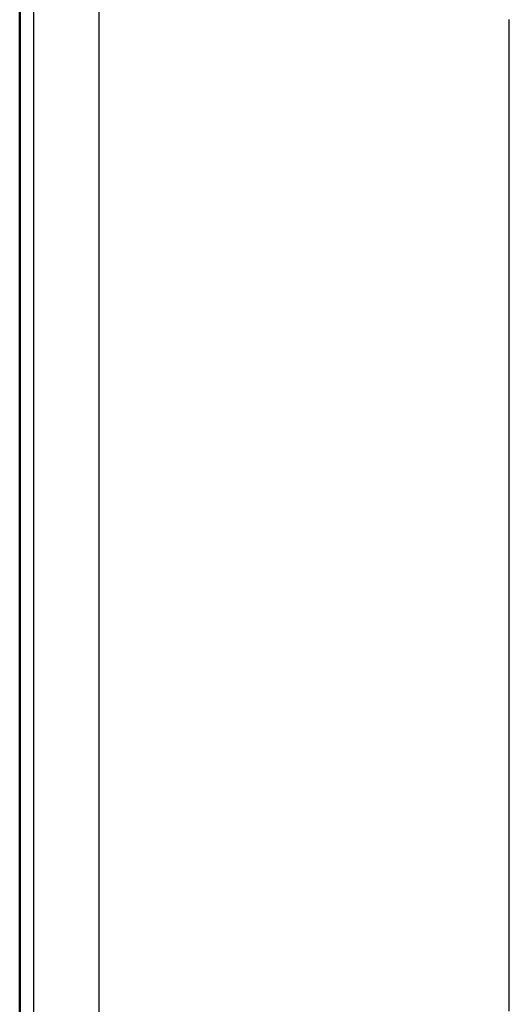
# Model space of a CAD drawing. Header units: millimetres. Extents: x 196 to 2279, y -1387 to 2348.
# Tile 69 of 89: x 202 to 292, y 1494 to 1674. Entities that reach past the tile are written whole.
import ezdxf

# ---------------------------------------------------------------- set-up
doc = ezdxf.new("R2010")
doc.units = ezdxf.units.MM
doc.header["$LTSCALE"] = 0.75
doc.layers.add('Visible', color=7, linetype='Continuous', lineweight=50)
doc.layers.add('Visible Narrow', color=7, linetype='Continuous', lineweight=25)

msp = doc.modelspace()

# ---------------------------------------------------------------- linework, layer by layer
at = {"layer": 'Visible', "extrusion": (0, 1, -2.966e-13)}
msp.add_line((202.03, 1769.29, -1009.56), (202.03, 1397.63, -1009.56), dxfattribs=at)
at = {"layer": 'Visible Narrow', "extrusion": (0, 1, -2.966e-13)}
for p, q in [((202.03, 1769.29, -1009.52), (202.03, 1397.63, -1009.52)), ((204.6, 1400.2, -976.41), (204.6, 1766.72, -976.41)), ((216.48, 1766.72, -964.72), (216.48, 1400.2, -964.72)), ((291.57, 1492.77, -960.1), (291.57, 1674.16, -960.1))]:
    msp.add_line(p, q, dxfattribs=at)

doc.saveas('drawing.dxf')
